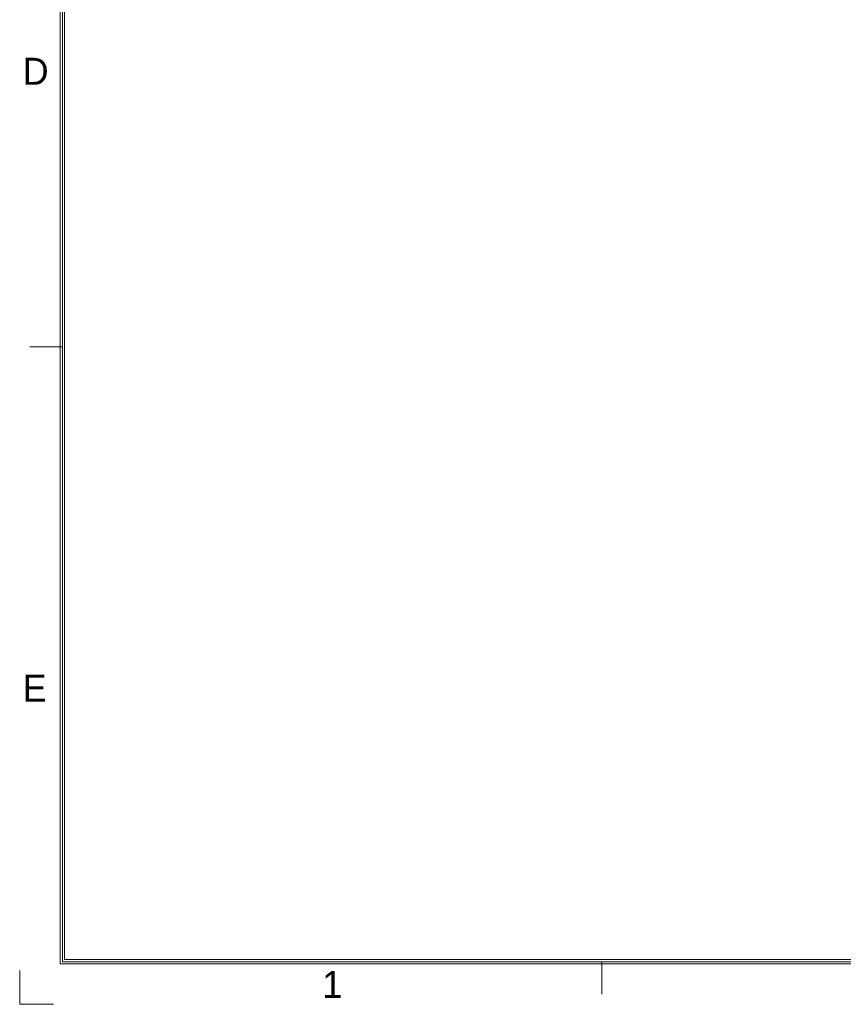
# Model space of a CAD drawing. Header units: millimetres. Extents: x 0 to 427, y 0 to 299.
# Tile 1 of 29: x 0 to 86, y 0 to 103. Entities that reach past the tile are written whole.
import ezdxf
from ezdxf.enums import TextEntityAlignment as Align

# ---------------------------------------------------------------- set-up
doc = ezdxf.new("R2010")
doc.units = ezdxf.units.MM
doc.header["$LTSCALE"] = 23.1
doc.header["$MEASUREMENT"] = 0
doc.layers.add('细实线层', color=7, linetype='Continuous', lineweight=18)
doc.styles.add('鸿蒙CAD', font='txt')

# ---------------------------------------------------------------- blocks, each defined once
blk = doc.blocks.new('Plastic_A3')
at = {"layer": '细实线层'}
for p, q in [((229.71, 338.7), (229.71, 629.56)), ((229.93, 338.92), (229.93, 629.33)), ((230.16, 339.15), (230.16, 629.11)), ((229.93, 403.33), (226.54, 403.33)), ((648.26, 338.7), (229.71, 338.7)), ((648.03, 338.92), (229.93, 338.92)), ((647.81, 339.15), (230.16, 339.15)), ((286.43, 338.92), (286.43, 335.53)), ((225.46, 334.46), (225.46, 337.99)), ((225.46, 334.46), (229, 334.46))]:
    blk.add_line(p, q, dxfattribs=at)
at = {"layer": '细实线层', "style": '鸿蒙CAD'}
for s, p in [('D', (225.76, 430.79)), ('E', (225.76, 366.16)), ('1', (257.15, 335.11))]:
    blk.add_text(s, height=2.83, dxfattribs=at).set_placement(p)
for tag, p in [('V1.0', (231.67, 610.16)), ('XXXN', (538.26, 343))]:
    blk.add_attdef(tag, p, '', height=2.5, dxfattribs=at)
for tag, height, p in [('XXXE', 2.5, (540.24, 365.07)), ('XXXC', 2.5, (573.27, 365.07)), ('XXXA', 2.5, (624.03, 365.07)), ('XXXG', 2.5, (497.76, 358.07)), ('XXXD', 2.5, (573.27, 358.07)), ('XXXB', 2.5, (624.03, 358.07)), ('XXXK', 2, (514.01, 357.04)), ('mm', 2.5, (540.24, 358.07)), ('XXXM', 2.5, (501.13, 341.19))]:
    blk.add_attdef(tag, text='', height=height, dxfattribs=at).set_placement(p, align=Align.CENTER)
blk.add_attdef('XXXJ', text='', height=2.5, dxfattribs=at).set_placement((503.31, 352.09), align=Align.MIDDLE_RIGHT)

msp = doc.modelspace()

# ---------------------------------------------------------------- block references
at = {"layer": '细实线层'}
msp.add_blockref('Plastic_A3', (-225.393, -334.482), dxfattribs=at)

doc.saveas('drawing.dxf')
